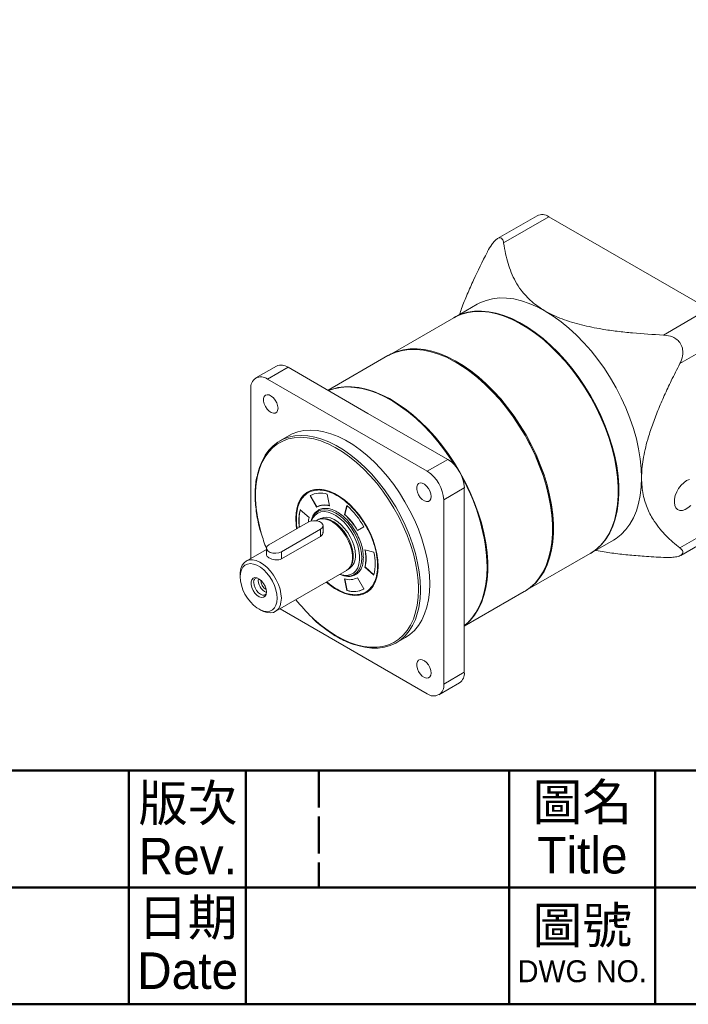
# Model space of a CAD drawing. Header units: millimetres. Extents: x 3106 to 3678, y 771 to 1172.
# Tile 3 of 5: x 3494 to 3586, y 771 to 906. Entities that reach past the tile are written whole.
import ezdxf

# ---------------------------------------------------------------- set-up
doc = ezdxf.new("R2010")
doc.units = ezdxf.units.MM
doc.linetypes.add('DASHED', pattern=[0.2068, 0.1655, -0.0413])
doc.layers.add('圖框', color=7, linetype='Continuous', lineweight=50)
doc.layers.add('產品', color=7, linetype='Continuous')
doc.styles.add('預設-ISO', font='arial.ttf')

# ---------------------------------------------------------------- blocks, each defined once
blk = doc.blocks.new('標題欄框 下標註')
at = {"layer": '圖框'}
for p, q in [((203.283, 89.91), (203.283, 73.91)), ((211.283, 89.91), (211.283, 81.91)), ((229.283, 89.91), (229.283, 73.91)), ((239.283, 89.91), (239.283, 73.91)), ((162.283, 81.91), (287.283, 81.91)), ((211.283, 81.91), (211.283, 73.91))]:
    blk.add_line(p, q, dxfattribs=at)
at = {"layer": '圖框', "linetype": 'DASHED', "ltscale": 15.230104}
blk.add_line((216.283, 89.91), (216.283, 81.91), dxfattribs=at)
at = {"layer": '圖框'}
for points in [[(2.283, 89.91), (287.283, 89.91), (287.283, 273.91), (2.283, 273.91)], [(287.283, 89.91), (2.283, 89.91), (2.283, 73.91), (287.283, 73.91)]]:
    blk.add_lwpolyline(points, close=True, dxfattribs=at)
at = {"layer": '圖框', "color": 7, "attachment_point": 5, "line_spacing_factor": 0.875, "style": '預設-ISO'}
for s, insert, char_height, width in [('\\f新細明體|b0|i0;\\H2.5000;版次\\PRev.', (207.31, 85.856), 2.5, 7.99882), ('\\f新細明體|b0|i0;\\H2.5000;圖名\\PTitle', (234.302, 85.921), 2.5, 10.09163), ('\\f新細明體|b0|i0;\\H2.5000;日期\\PDate', (207.297, 78.017), 2.5, 7.96821), ('\\f新細明體|b0|i0;\\H2.5000;圖號\\P\\f新細明體|b0|i0;\\H1.5000;DWG NO.', (234.297, 77.986), 3.5, 9.97321)]:
    blk.add_mtext(s, dxfattribs=dict(at, insert=insert, char_height=char_height, width=width))
blk = doc.blocks.new('A$C52D25B8F')
at = {"layer": '產品', "linetype": 'Continuous', "lineweight": 15}
for p, q in [((40.76, 65.95), (35.33, 62.82)), ((42.36, 65.79), (36.15, 62.21)), ((64.28, 53.14), (42.36, 65.79)), ((32.51, 53.78), (29.4, 51.98)), ((58.07, 49.56), (64.28, 53.14)), ((29.32, 51.94), (20.43, 46.81)), ((38.75, 50.96), (38.67, 51.01)), ((66.54, 49.22), (60.33, 45.64)), ((20.29, 46.73), (12.06, 41.97)), ((4.98, 45.3), (2.15, 43.67)), ((6.58, 45.14), (3.75, 43.51)), ((17.54, 38.81), (6.58, 45.14)), ((29.71, 45.76), (29.64, 45.8)), ((25.67, 30.85), (3.75, 43.51)), ((1.48, 42.2), (1.48, 18.9)), ((28.5, 32.49), (17.54, 38.81)), ((6.71, 35.77), (5.44, 35.03)), ((28.5, 32.49), (25.67, 30.85)), ((30.76, 28.57), (27.93, 26.93)), ((30.76, 15.91), (30.76, 28.57)), ((9.59, 27.5), (10.49, 25.94)), ((9.59, 27.5), (9.59, 27.5)), ((9.62, 27.52), (10.52, 25.96)), ((12.27, 26.1), (11.94, 27.71)), ((51.89, 28.11), (51.89, 28.2)), ((10.52, 25.96), (10.49, 25.94)), ((14.65, 26.15), (14.32, 24.92)), ((14.67, 26.13), (14.35, 24.94)), ((27.93, 1.62), (27.93, 26.93)), ((9.47, 24.49), (8.24, 25.58)), ((10.88, 25.47), (10.65, 25.34)), ((11.03, 24.36), (10.89, 24.28)), ((14.35, 24.94), (14.32, 24.92)), ((9.33, 23.87), (3.96, 20.77)), ((10.59, 24.15), (10.43, 24.06)), ((11.05, 24.32), (10.89, 24.28)), ((11.38, 22.4), (11.38, 23.38)), ((16.09, 22.71), (16.99, 23.23)), ((60.33, 20.33), (66.54, 23.91)), ((5.66, 19.79), (11.03, 22.89)), ((11.03, 21.92), (5.66, 18.82)), ((11.03, 21.92), (11.03, 22.89)), ((42.86, 22.9), (42.86, 22.98)), ((60.45, 19.31), (65.88, 22.44)), ((48.1, 19.59), (51.21, 21.39)), ((3.61, 20.12), (0.83, 18.52)), ((3.61, 20.28), (3.61, 19.39)), ((5.66, 19.79), (5.66, 18.82)), ((16.91, 19), (16.9, 19.14)), ((18.35, 19.74), (17.12, 20.07)), ((39.13, 14.42), (48.01, 19.55)), ((17.12, 17.7), (17.15, 17.72)), ((17.12, 17.7), (18.35, 16.61)), ((17.15, 17.72), (18.36, 16.65)), ((0, 16.69), (0, 16.36)), ((4.83, 11.59), (14.59, 17.22)), ((14.85, 17.42), (14.97, 17.53)), ((14.85, 17.42), (14.99, 17.5)), ((15.65, 16.68), (15.88, 16.81)), ((16.09, 16.24), (16.09, 16.24)), ((16.99, 14.69), (16.09, 16.24)), ((14.32, 16.09), (14.65, 14.48)), ((14.35, 16.08), (14.68, 14.49)), ((24.47, 14.64), (24.46, 15.04)), ((30.76, 3.25), (30.76, 15.91)), ((14.65, 14.48), (14.68, 14.49)), ((16.99, 14.69), (16.99, 14.69)), ((30.76, 9.58), (38.99, 14.34)), ((2.55, 11.95), (2.83, 11.79)), ((5.48, 11.97), (25.67, 0.31)), ((21.43, 7.32), (22.71, 8.05)), ((30.76, 3.25), (27.93, 1.62)), ((27.27, 0.16), (30.1, 1.79))]:
    blk.add_line(p, q, dxfattribs=at)
at = {"layer": '產品', "linetype": 'Continuous', "lineweight": 15, "flags": 128}
for points in [[(41.86, 52.85), (40.77, 53.43), (39.68, 53.9), (38.61, 54.26), (37.57, 54.51), (36.55, 54.63), (35.57, 54.65), (34.63, 54.54), (33.74, 54.32), (32.91, 53.99), (32.51, 53.78)], [(48.01, 19.55), (48.11, 19.6), (48.83, 20.11), (49.49, 20.72), (50.07, 21.43), (50.58, 22.24), (51.01, 23.13), (51.35, 24.11), (51.61, 25.17), (51.79, 26.3), (51.88, 27.49), (51.88, 28.74), (51.79, 30.03), (51.61, 31.36), (51.35, 32.72), (51.01, 34.1), (50.58, 35.49), (50.07, 36.88), (49.49, 38.26), (48.83, 39.63), (48.11, 40.97), (47.32, 42.28), (46.48, 43.54), (45.59, 44.76), (44.64, 45.91), (43.66, 46.99), (42.65, 48), (41.61, 48.93), (40.55, 49.77), (39.47, 50.51), (38.39, 51.16), (37.32, 51.71), (36.25, 52.15), (35.2, 52.48), (34.17, 52.69), (33.17, 52.8), (32.21, 52.79), (31.29, 52.67), (30.42, 52.44), (29.61, 52.09), (29.32, 51.94)], [(29.36, 51.96), (29.59, 52.09), (30.4, 52.45), (31.26, 52.7), (32.18, 52.83), (33.13, 52.85), (34.13, 52.76), (35.15, 52.56), (36.2, 52.24), (37.27, 51.82), (38.34, 51.28), (39.42, 50.65), (40.5, 49.92), (41.56, 49.09), (42.6, 48.17), (43.62, 47.17), (44.61, 46.1), (45.55, 44.95), (46.46, 43.75), (47.31, 42.49), (48.1, 41.19)], [(55.08, 29.95), (55.04, 31.24), (54.9, 32.57), (54.68, 33.93), (54.37, 35.32), (53.97, 36.73), (53.49, 38.14), (52.93, 39.55), (52.3, 40.94), (51.59, 42.31), (50.82, 43.65), (49.98, 44.95), (49.09, 46.19), (48.15, 47.38), (47.17, 48.5), (46.15, 49.55), (45.11, 50.51), (44.04, 51.39), (42.95, 52.17), (41.86, 52.85)], [(38.75, 50.96), (39.55, 50.47), (40.62, 49.73), (41.67, 48.89), (42.71, 47.97), (43.72, 46.97), (44.69, 45.89), (45.63, 44.75), (46.52, 43.54), (47.35, 42.29), (48.13, 40.99), (48.85, 39.66), (49.5, 38.3), (50.08, 36.92), (50.59, 35.54), (51.01, 34.16), (51.36, 32.79), (51.62, 31.44), (51.79, 30.11), (51.88, 28.83), (51.89, 28.2)], [(38.99, 14.34), (39.09, 14.39), (39.81, 14.9), (40.46, 15.51), (41.05, 16.22), (41.56, 17.03), (41.98, 17.93), (42.33, 18.91), (42.59, 19.96), (42.77, 21.09), (42.85, 22.28), (42.85, 23.53), (42.77, 24.82), (42.59, 26.15), (42.33, 27.51), (41.98, 28.89), (41.56, 30.28), (41.05, 31.67), (40.46, 33.06), (39.81, 34.42), (39.09, 35.77), (38.3, 37.07), (37.46, 38.34), (36.56, 39.55), (35.62, 40.7), (34.64, 41.78), (33.63, 42.79), (32.58, 43.72), (31.52, 44.56), (30.45, 45.31), (29.37, 45.95), (28.3, 46.5), (27.23, 46.94), (26.18, 47.27), (25.15, 47.49), (24.15, 47.59), (23.19, 47.58), (22.27, 47.46), (21.4, 47.23), (20.58, 46.88), (20.29, 46.73)], [(20.36, 46.77), (20.72, 46.97), (21.54, 47.31), (22.41, 47.54), (23.33, 47.67), (24.29, 47.67), (25.29, 47.57), (26.32, 47.35), (27.37, 47.02), (28.44, 46.58), (29.51, 46.03), (30.59, 45.39), (31.67, 44.64), (32.73, 43.8), (33.77, 42.87), (34.78, 41.86), (35.76, 40.78), (36.7, 39.63), (37.6, 38.42), (38.44, 37.15), (39.23, 35.85), (39.95, 34.51), (40.61, 33.14), (41.19, 31.75), (41.7, 30.36), (42.12, 28.97), (42.47, 27.59), (42.73, 26.23), (42.91, 24.9), (43, 23.61), (43, 22.36), (42.91, 21.17), (42.73, 20.04), (42.47, 18.99), (42.12, 18.01), (41.7, 17.11), (41.19, 16.3), (40.61, 15.59), (39.95, 14.98), (39.23, 14.47), (39.06, 14.38)], [(29.73, 45.75), (30.53, 45.26), (31.6, 44.52), (32.65, 43.68), (33.68, 42.76), (34.69, 41.76), (35.67, 40.68), (36.6, 39.54), (37.49, 38.33), (38.33, 37.08), (39.11, 35.78), (39.83, 34.45), (40.48, 33.09), (41.06, 31.71), (41.56, 30.33), (41.99, 28.95), (42.33, 27.58), (42.59, 26.23), (42.77, 24.91), (42.85, 23.62), (42.86, 23)], [(12.11, 41.95), (12.52, 42.1), (13.39, 42.34), (14.31, 42.46), (15.27, 42.46), (16.27, 42.36), (17.29, 42.14), (18.35, 41.81), (19.41, 41.37), (20.49, 40.83), (21.57, 40.18), (22.64, 39.43), (23.7, 38.59), (24.74, 37.66), (25.76, 36.66), (26.74, 35.57), (27.68, 34.42), (28.58, 33.21), (29.42, 31.95), (30.21, 30.64), (30.93, 29.3), (31.58, 27.93), (32.17, 26.54), (32.67, 25.15), (33.1, 23.76), (33.45, 22.38), (33.71, 21.02), (33.88, 19.69), (33.97, 18.4), (33.97, 17.15), (33.88, 15.96), (33.71, 14.84), (33.45, 13.78), (33.1, 12.8), (32.67, 11.9), (32.17, 11.1), (31.58, 10.38), (30.93, 9.77), (30.76, 9.64)], [(29.5, 31.64), (28.92, 32.53), (28.05, 33.77), (27.13, 34.96), (26.17, 36.07), (25.17, 37.12), (24.14, 38.09), (23.09, 38.97), (22.02, 39.77), (20.95, 40.47), (19.87, 41.06), (18.79, 41.56), (17.73, 41.94), (16.69, 42.22), (15.68, 42.38), (14.7, 42.43), (13.76, 42.36), (12.86, 42.18), (12.12, 41.94)], [(5.2, 39.53), (5.15, 39.89), (5.03, 40.27), (4.83, 40.63), (4.57, 40.95), (4.28, 41.19), (3.99, 41.34), (3.71, 41.37), (3.48, 41.29), (3.32, 41.11), (3.23, 40.83), (3.23, 40.49), (3.32, 40.12), (3.48, 39.74), (3.71, 39.39), (3.99, 39.11), (4.28, 38.91), (4.57, 38.82), (4.83, 38.85), (5.03, 38.98), (5.15, 39.21), (5.2, 39.53)], [(48.1, 41.19), (48.83, 39.85), (49.49, 38.49), (50.09, 37.1), (50.6, 35.71), (51.04, 34.32), (51.4, 32.94), (51.67, 31.58), (51.86, 30.24), (51.96, 28.94), (51.97, 27.69), (51.89, 26.49), (51.72, 25.36), (51.47, 24.29), (51.14, 23.3), (50.72, 22.39), (50.22, 21.58), (49.65, 20.85), (49, 20.23), (48.29, 19.71), (48.06, 19.57)], [(26.02, 15.38), (25.98, 16.56), (25.84, 17.78), (25.63, 19.04), (25.32, 20.31), (24.93, 21.6), (24.46, 22.89), (23.92, 24.18), (23.3, 25.44), (22.62, 26.68), (21.87, 27.88), (21.07, 29.04), (20.22, 30.14), (19.32, 31.17), (18.39, 32.13), (17.43, 33.02), (16.45, 33.81), (15.46, 34.51), (14.46, 35.12), (13.46, 35.62), (12.47, 36.01), (11.5, 36.29), (10.55, 36.46), (9.64, 36.52), (8.76, 36.46), (7.94, 36.29), (7.16, 36), (6.71, 35.77)], [(11.83, 34.73), (11.08, 35.02), (10.12, 35.29), (9.19, 35.46), (8.29, 35.52), (7.42, 35.46), (6.61, 35.29), (5.84, 35.01), (5.14, 34.62), (4.49, 34.12), (3.92, 33.52), (3.42, 32.83), (3, 32.04), (2.65, 31.17), (2.39, 30.22), (2.22, 29.19), (2.13, 28.11), (2.13, 26.97), (2.22, 25.78), (2.39, 24.56), (2.65, 23.3), (2.9, 22.35)], [(11.06, 35.32), (10.23, 35.56), (9.28, 35.73), (8.37, 35.78), (7.49, 35.72), (6.66, 35.55), (5.89, 35.27), (5.17, 34.87), (4.52, 34.37), (3.94, 33.76), (3.44, 33.06), (3.01, 32.26), (2.66, 31.38), (2.4, 30.41), (2.37, 30.27)], [(24.75, 14.64), (24.7, 15.82), (24.57, 17.05), (24.35, 18.3), (24.05, 19.58), (23.66, 20.87), (23.19, 22.16), (22.65, 23.44), (22.03, 24.71), (21.35, 25.95), (20.6, 27.15), (19.8, 28.3), (18.95, 29.4), (18.05, 30.44), (17.12, 31.4), (16.16, 32.28), (15.18, 33.08), (14.19, 33.78), (13.18, 34.38), (12.19, 34.88), (11.2, 35.27), (11.06, 35.32)], [(24.46, 15.04), (24.42, 15.81), (24.29, 17.02), (24.07, 18.26), (23.77, 19.52), (23.39, 20.79), (22.93, 22.07), (22.39, 23.33), (21.78, 24.58), (21.11, 25.81), (20.37, 26.99), (19.58, 28.13), (18.74, 29.22), (17.85, 30.24), (16.93, 31.19), (15.99, 32.06), (15.02, 32.85), (14.03, 33.54), (13.05, 34.13), (12.06, 34.63), (11.83, 34.73)], [(51.21, 21.39), (51.59, 21.63), (52.3, 22.18), (52.93, 22.84), (53.49, 23.6), (53.97, 24.46), (54.37, 25.41), (54.68, 26.44), (54.9, 27.54), (55.04, 28.72), (55.08, 29.95)], [(61.25, 29.57), (60.86, 29.29), (60.5, 28.93), (60.17, 28.49), (59.91, 28.01), (59.71, 27.51), (59.6, 27.02), (59.58, 26.56), (59.65, 26.15), (59.8, 25.83), (60.03, 25.6), (60.33, 25.49), (60.68, 25.49), (61.06, 25.6), (61.44, 25.82), (61.82, 26.15)], [(61.64, 29.74), (61.25, 29.57)], [(18.95, 17.83), (18.91, 18.67), (18.77, 19.56), (18.55, 20.46), (18.25, 21.38), (17.87, 22.29), (17.42, 23.18), (16.9, 24.05), (16.32, 24.86), (15.7, 25.61), (15.04, 26.3), (14.35, 26.9), (13.65, 27.41), (12.94, 27.82), (12.23, 28.12), (11.55, 28.32), (10.89, 28.39), (10.26, 28.36), (9.69, 28.21), (9.17, 27.95), (8.72, 27.58), (8.34, 27.1), (8.03, 26.53), (7.81, 25.88), (7.68, 25.15), (7.64, 24.36), (7.68, 23.51), (7.76, 22.96)], [(26.2, 27.4), (26.15, 27.76), (26.03, 28.15), (25.83, 28.51), (25.57, 28.83), (25.28, 29.07), (24.99, 29.22), (24.71, 29.25), (24.48, 29.17), (24.32, 28.98), (24.23, 28.71), (24.23, 28.37), (24.32, 27.99), (24.48, 27.62), (24.71, 27.27), (24.99, 26.99), (25.28, 26.79), (25.57, 26.7), (25.83, 26.72), (26.03, 26.86), (26.15, 27.09), (26.2, 27.4)], [(9.73, 24.02), (9.79, 24.21), (10, 24.68), (10.29, 25.06), (10.65, 25.34), (11.07, 25.51), (11.55, 25.58), (12.06, 25.53), (12.6, 25.36), (13.15, 25.09), (13.71, 24.73), (14.24, 24.26), (14.76, 23.72), (15.23, 23.12), (15.65, 22.46), (16.01, 21.76), (16.3, 21.05), (16.51, 20.33), (16.64, 19.63), (16.69, 18.97)], [(9.79, 24.04), (10.01, 24.49), (10.3, 24.85), (10.66, 25.11), (11.08, 25.27), (11.56, 25.31), (12.07, 25.24), (12.6, 25.06), (13.15, 24.77), (13.69, 24.38), (14.21, 23.9), (14.71, 23.35), (15.16, 22.73), (15.55, 22.06), (15.88, 21.37), (16.13, 20.66), (16.31, 19.97), (16.39, 19.29), (16.39, 18.66), (16.31, 18.09), (16.13, 17.59), (15.88, 17.18), (15.55, 16.86), (15.16, 16.66), (14.71, 16.56), (14.21, 16.57), (13.69, 16.7), (13.68, 16.7)], [(10.59, 24.15), (10.82, 24.26), (11.25, 24.34), (11.71, 24.3), (12.21, 24.14), (12.71, 23.88), (13.22, 23.51), (13.7, 23.05), (14.14, 22.51), (14.54, 21.92), (14.87, 21.28), (15.13, 20.63), (15.31, 19.98), (15.4, 19.35), (15.4, 18.77), (15.31, 18.24), (15.13, 17.8), (14.87, 17.44), (14.59, 17.22)], [(15.81, 19.31), (15.77, 19.92), (15.63, 20.55), (15.41, 21.2), (15.12, 21.84), (14.76, 22.45), (14.34, 23.01), (13.88, 23.51), (13.39, 23.92), (12.89, 24.23), (12.39, 24.44), (11.91, 24.54), (11.47, 24.52), (11.08, 24.38), (11.03, 24.36)], [(11.05, 24.32), (11.4, 24.38), (11.86, 24.34), (12.35, 24.19), (12.85, 23.92), (13.35, 23.56), (13.83, 23.11), (14.27, 22.58), (14.66, 21.99), (14.99, 21.36), (15.25, 20.71), (15.43, 20.07), (15.52, 19.45), (15.52, 18.87), (15.43, 18.35), (15.25, 17.91), (14.99, 17.56), (14.97, 17.53)], [(11.03, 22.89), (11.27, 23.09), (11.38, 23.32), (11.34, 23.56), (11.17, 23.78), (10.87, 23.95), (10.49, 24.05), (10.08, 24.07), (9.68, 24.01), (9.33, 23.87)], [(3.96, 20.77), (3.72, 20.57), (3.61, 20.34), (3.65, 20.1), (3.83, 19.88), (4.12, 19.71), (4.5, 19.61), (4.91, 19.59), (5.32, 19.65), (5.66, 19.79)], [(16.69, 18.97), (16.64, 18.36), (16.51, 17.81), (16.3, 17.34), (16.01, 16.96), (15.65, 16.68), (15.23, 16.51), (14.76, 16.45), (14.24, 16.5), (13.71, 16.66), (13.65, 16.68)], [(0, 16.69), (0.01, 16.97), (0.1, 17.5), (0.28, 17.94), (0.54, 18.29), (0.87, 18.54), (1.27, 18.68), (1.72, 18.7), (2.2, 18.6), (2.7, 18.39), (3.21, 18.07), (3.7, 17.65), (4.17, 17.15), (4.59, 16.59), (4.96, 15.97), (5.26, 15.33), (5.48, 14.67), (5.61, 14.03), (5.66, 13.42), (5.66, 13.42)], [(0, 16.36), (0.04, 16.87), (0.17, 17.32), (0.38, 17.69), (0.66, 17.96), (1.01, 18.12), (1.41, 18.18), (1.85, 18.12), (2.31, 17.95), (2.78, 17.68), (3.24, 17.31), (3.68, 16.87), (4.08, 16.35), (4.43, 15.78), (4.71, 15.19), (4.92, 14.58), (5.05, 13.98), (5.09, 13.42), (5.05, 12.9), (4.92, 12.46), (4.71, 12.09), (4.43, 11.82), (4.08, 11.66), (3.68, 11.6), (3.24, 11.66), (2.78, 11.83), (2.31, 12.1), (1.85, 12.46), (1.41, 12.91), (1.01, 13.43), (0.66, 13.99), (0.38, 14.59), (0.17, 15.2), (0.04, 15.79), (0, 16.36)], [(11.83, 15.63), (12.23, 15.29), (12.94, 14.78), (13.65, 14.37), (14.35, 14.07), (15.04, 13.87), (15.7, 13.79), (16.32, 13.83), (16.9, 13.98), (17.42, 14.24), (17.87, 14.61), (18.25, 15.09), (18.55, 15.65), (18.77, 16.31), (18.91, 17.04), (18.95, 17.83)], [(30.76, 9.66), (31.18, 10.02), (31.8, 10.68), (32.35, 11.44), (32.81, 12.29), (33.2, 13.23), (33.5, 14.25), (33.72, 15.34), (33.85, 16.5), (33.9, 17.72)], [(3.61, 14.28), (3.56, 14.67), (3.42, 15.07), (3.21, 15.46), (2.93, 15.81), (2.62, 16.06), (2.31, 16.22), (2.02, 16.26), (1.77, 16.17), (1.59, 15.97), (1.5, 15.68), (1.5, 15.31), (1.59, 14.91), (1.77, 14.5), (2.02, 14.13), (2.31, 13.83), (2.62, 13.62), (2.93, 13.53), (3.21, 13.55), (3.42, 13.69), (3.56, 13.94), (3.61, 14.28)], [(1.87, 15.56), (1.92, 15.21), (2.05, 14.84), (2.25, 14.48), (2.51, 14.18), (2.79, 13.97), (3.07, 13.86), (3.33, 13.86), (3.53, 13.98), (3.58, 14.04)], [(22.71, 8.05), (23.3, 8.45), (23.92, 9.01), (24.46, 9.66), (24.93, 10.41), (25.32, 11.26), (25.63, 12.18), (25.84, 13.18), (25.98, 14.25), (26.02, 15.38)], [(9.88, 10.78), (10.12, 10.55), (11.08, 9.72), (12.06, 8.98), (13.05, 8.34), (14.03, 7.79), (15.02, 7.35), (15.99, 7.02), (16.93, 6.8), (17.85, 6.68), (18.74, 6.68), (19.58, 6.8), (20.37, 7.02), (21.11, 7.36), (21.78, 7.8), (22.39, 8.35), (22.93, 9), (23.39, 9.74), (23.77, 10.57), (24.07, 11.49), (24.29, 12.47), (24.42, 13.53), (24.47, 14.64)], [(5.66, 13.42), (5.61, 12.86), (5.48, 12.38), (5.26, 11.98), (4.96, 11.67), (4.59, 11.48), (4.17, 11.4), (3.7, 11.44), (3.21, 11.6), (2.83, 11.79)], [(15.87, 7.01), (16.16, 6.92), (17.12, 6.7), (18.05, 6.58), (18.95, 6.58), (19.8, 6.7), (20.6, 6.93), (21.35, 7.27), (22.03, 7.72), (22.65, 8.27), (23.19, 8.93), (23.66, 9.68), (24.05, 10.52), (24.35, 11.45), (24.51, 12.09)], [(26.2, 3.15), (26.15, 3.51), (26.03, 3.9), (25.83, 4.26), (25.57, 4.58), (25.28, 4.82), (24.99, 4.97), (24.71, 5), (24.48, 4.92), (24.32, 4.73), (24.23, 4.46), (24.23, 4.12), (24.32, 3.74), (24.48, 3.37), (24.71, 3.02), (24.99, 2.74), (25.28, 2.54), (25.57, 2.45), (25.83, 2.47), (26.03, 2.61), (26.15, 2.84), (26.2, 3.15)]]:
    blk.add_lwpolyline(points, dxfattribs=at)
at = {"layer": '產品', "linetype": 'Continuous', "lineweight": 15}
for centre, radius, start, end in [((41.42, 64.49), 1.61, 54.3826, 114.307), ((5.64, 43.83), 1.61, 54.3826, 114.307), ((2.86, 42.42), 1.4, 50.7968, 189.214), ((25.85, 28.34), 4.92, 2.6055, 57.3945), ((23.02, 26.71), 4.92, 2.6055, 57.3945), ((7.32, 16.87), 26.59, 1.8342, 29.2335), ((11.26, 25.18), 3.45, 123.8396, 170.6485), ((11.02, 24.81), 3.05, 72.3916, 117.8275), ((11.57, 23.9), 2.31, 72.3916, 117.8274), ((11.6, 23.92), 2.31, 72.3916, 117.8274), ((6.73, 17.38), 11.81, 29.6752, 47.9139), ((14.62, 24.06), 6.56, 166.605, 187.7501), ((14.65, 24.07), 6.56, 166.605, 187.7501), ((13.29, 23.48), 3.95, 165.2574, 174.1242), ((8.33, 18.29), 8.94, 29.6752, 47.9139), ((8.36, 18.3), 8.94, 29.6752, 47.9139), ((26.34, 29.07), 24.38, 195.994, 201.1893), ((13.84, 19.11), 1.98, 305.501, 5.8112), ((12.02, 18.89), 5.24, 346.9364, 13.0636), ((12.05, 18.9), 5.24, 346.9364, 13.0636), ((11.61, 18.18), 6.92, 346.9364, 13.0636), ((15.02, 18.28), 2.31, 252.3916, 297.8274), ((2.42, 15.66), 0.56, 100.0211, 190.4515), ((4.3, 15.9), 1.81, 172.3982, 247.5964), ((4.26, 15.88), 1.43, 179.1704, 240.8242), ((15.82, 17.29), 3.45, 249.6035, 296.0914), ((15.57, 17.38), 3.05, 252.3916, 297.8275), ((15.6, 17.4), 3.05, 252.3916, 297.8275), ((12.14, 14.56), 12.61, 348.7394, 0.401), ((26.35, 28.09), 23.89, 218.4921, 226.415), ((29.19, 3.08), 1.58, 305.1176, 6.1946), ((26.55, 1.4), 1.4, 230.7968, 9.214)]:
    blk.add_arc(centre, radius, start, end, dxfattribs=at)
for points, knots in [([(36.15, 62.21), (36.11, 62.41), (36.02, 62.76), (35.71, 62.97), (35.34, 62.86), (34.92, 62.5), (34.45, 61.9), (34.11, 61.33), (33.91, 60.95), (33.89, 60.91)], [0, 0, 0, 0, 0.203341, 0.356087, 0.509972, 0.640361, 0.77056, 0.974021, 1, 1, 1, 1]), ([(41.86, 52.85), (41.52, 53.06), (40.85, 53.47), (39.98, 54.17), (39.21, 54.92), (38.45, 55.83), (37.77, 56.9), (37.18, 58.14), (36.74, 59.4), (36.39, 60.77), (36.23, 61.7), (36.15, 62.21)], [0, 0, 0, 0, 0.083757, 0.167527, 0.254527, 0.341557, 0.466892, 0.592304, 0.720492, 0.84871, 1, 1, 1, 1]), ([(33.89, 60.91), (33.25, 59.64), (32.29, 57.74), (31.16, 55.16), (30.5, 53.59), (30.2, 52.67), (30.12, 52.4)], [0, 0, 0, 0, 0.451133, 0.678698, 0.906196, 1, 1, 1, 1]), ([(58.07, 49.56), (56.66, 49.64), (54.53, 49.76), (51.73, 50.06), (49.38, 50.4), (47.28, 50.82), (45.47, 51.32), (44.17, 51.76), (42.95, 52.26), (42.22, 52.66), (41.86, 52.85)], [0, 0, 0, 0, 0.242694, 0.365116, 0.487501, 0.65712, 0.743766, 0.830383, 0.914753, 1, 1, 1, 1]), ([(60.33, 45.64), (60.49, 45.99), (60.75, 46.6), (60.77, 47.57), (60.49, 48.36), (59.97, 48.95), (59.21, 49.39), (58.55, 49.53), (58.12, 49.56), (58.07, 49.56)], [0, 0, 0, 0, 0.203341, 0.356087, 0.509972, 0.640361, 0.77056, 0.974021, 1, 1, 1, 1]), ([(55.08, 29.95), (55.09, 30.36), (55.12, 31.17), (55.28, 32.47), (55.55, 33.82), (55.96, 35.4), (56.55, 37.21), (57.32, 39.23), (58.19, 41.26), (59.2, 43.4), (59.94, 44.85), (60.33, 45.64)], [0, 0, 0, 0, 0.083757, 0.167527, 0.254527, 0.341557, 0.466892, 0.592304, 0.720492, 0.84871, 1, 1, 1, 1]), ([(2.32, 30.19), (2.3, 30.1), (2.2, 29.71), (2.11, 28.94), (2.05, 27.89), (2.07, 26.78), (2.17, 25.64), (2.35, 24.47), (2.57, 23.4), (2.76, 22.72), (2.84, 22.44)], [0, 0, 0, 0, 0.038207, 0.182028, 0.325942, 0.469892, 0.613834, 0.75775, 0.901633, 1, 1, 1, 1]), ([(60.33, 20.33), (59.7, 20.86), (58.74, 21.65), (57.6, 22.91), (56.71, 24.1), (56.03, 25.33), (55.55, 26.6), (55.29, 27.64), (55.12, 28.75), (55.09, 29.55), (55.08, 29.95)], [0, 0, 0, 0, 0.242694, 0.365116, 0.487501, 0.65712, 0.743766, 0.830383, 0.914753, 1, 1, 1, 1]), ([(7.83, 23), (7.83, 23.03), (7.72, 23.49), (7.7, 24.33), (7.78, 25.47), (8.08, 26.51), (8.44, 27.04), (8.63, 27.31)], [0, 0, 0, 0, 0.015076, 0.251617, 0.488158, 0.738867, 1, 1, 1, 1]), ([(8.63, 27.31), (8.86, 27.53), (9.32, 27.98), (10.07, 28.23), (10.73, 28.3), (11.4, 28.26), (12.25, 28.05), (13.29, 27.56), (14.33, 26.85), (15.37, 25.91), (16.37, 24.74), (17.26, 23.39), (17.87, 22.18), (18.25, 21.2), (18.55, 20.25), (18.81, 19.11), (18.85, 18.28), (18.87, 17.88)], [0, 0, 0, 0, 0.080505, 0.16101, 0.200471, 0.239943, 0.315629, 0.387037, 0.458445, 0.534131, 0.612963, 0.693468, 0.773973, 0.813434, 0.852906, 0.928592, 1, 1, 1, 1]), ([(11.58, 25.74), (11.49, 25.74), (11.17, 25.75), (10.72, 25.55), (10.25, 25.16), (9.96, 24.73), (9.87, 24.39), (9.85, 24.3)], [0, 0, 0, 0, 0.105853, 0.371335, 0.636818, 0.896783, 1, 1, 1, 1]), ([(16.9, 19.14), (16.89, 19.36), (16.87, 19.85), (16.68, 20.7), (16.34, 21.64), (15.87, 22.58), (15.29, 23.46), (14.64, 24.22), (13.97, 24.84), (13.29, 25.3), (12.62, 25.61), (12.03, 25.77), (11.7, 25.75), (11.58, 25.74)], [0, 0, 0, 0, 0.074476, 0.169744, 0.268973, 0.370307, 0.471642, 0.570871, 0.666139, 0.756023, 0.845907, 0.941175, 1, 1, 1, 1]), ([(11.37, 22.49), (11.37, 22.43), (11.37, 22.28), (11.24, 22.07), (11.09, 21.97), (11.03, 21.92)], [0, 0, 0, 0, 0.26008, 0.696199, 1, 1, 1, 1]), ([(58.07, 19.02), (58.45, 19.01), (59.11, 19), (59.96, 19.11), (60.51, 19.3), (60.75, 19.57), (60.76, 19.9), (60.55, 20.16), (60.36, 20.31), (60.33, 20.33)], [0, 0, 0, 0, 0.203341, 0.356087, 0.509972, 0.640361, 0.77056, 0.974021, 1, 1, 1, 1]), ([(5.66, 18.82), (5.55, 18.78), (5.35, 18.69), (4.96, 18.67), (4.56, 18.73), (4.21, 18.84), (3.92, 18.98), (3.72, 19.14), (3.61, 19.28), (3.62, 19.36), (3.62, 19.39)], [0, 0, 0, 0, 0.13872, 0.277284, 0.419833, 0.56527, 0.666796, 0.805674, 0.944415, 1, 1, 1, 1]), ([(14.38, 16.5), (14.46, 16.48), (14.78, 16.39), (15.29, 16.43), (15.87, 16.63), (16.34, 17.03), (16.68, 17.58), (16.88, 18.24), (16.9, 18.76), (16.91, 19)], [0, 0, 0, 0, 0.056106, 0.215861, 0.379008, 0.542154, 0.70191, 0.855289, 1, 1, 1, 1]), ([(48.79, 19.99), (48.82, 19.99), (49.54, 19.83), (51.02, 19.62), (53.2, 19.36), (55.56, 19.16), (57.19, 19.07), (58.07, 19.02)], [0, 0, 0, 0, 0.011002, 0.24366, 0.481469, 0.719334, 1, 1, 1, 1]), ([(18.87, 17.88), (18.85, 17.5), (18.81, 16.71), (18.5, 15.69), (17.98, 14.84), (17.27, 14.21), (16.65, 14.03), (16.34, 13.95)], [0, 0, 0, 0, 0.184548, 0.38015, 0.583884, 0.791942, 1, 1, 1, 1]), ([(16.34, 13.95), (16.18, 13.93), (15.86, 13.89), (15.19, 13.93), (14.33, 14.13), (13.3, 14.63), (12.48, 15.15), (12.04, 15.57), (11.92, 15.68)], [0, 0, 0, 0, 0.12186, 0.243752, 0.477474, 0.697987, 0.918501, 1, 1, 1, 1]), ([(9.95, 10.67), (10.13, 10.49), (10.61, 10.04), (11.42, 9.39), (12.35, 8.7), (13.3, 8.11), (14.24, 7.61), (15.07, 7.24), (15.57, 7.07), (15.77, 7.01)], [0, 0, 0, 0, 0.09721, 0.257403, 0.417647, 0.577942, 0.738284, 0.898658, 1, 1, 1, 1])]:
    blk.add_open_spline(points, degree=3, knots=knots, dxfattribs=at)

msp = doc.modelspace()

# ---------------------------------------------------------------- block references
at = {"layer": '圖框', "xscale": 2.005595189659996, "yscale": 2.005595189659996, "zscale": 2.005595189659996}
msp.add_blockref('標題欄框 下標註', (3101.507, 622.778), dxfattribs=at)
at = {"layer": '產品'}
msp.add_blockref('A$C52D25B8F', (3524.461, 813.347), dxfattribs=at)

doc.saveas('drawing.dxf')
